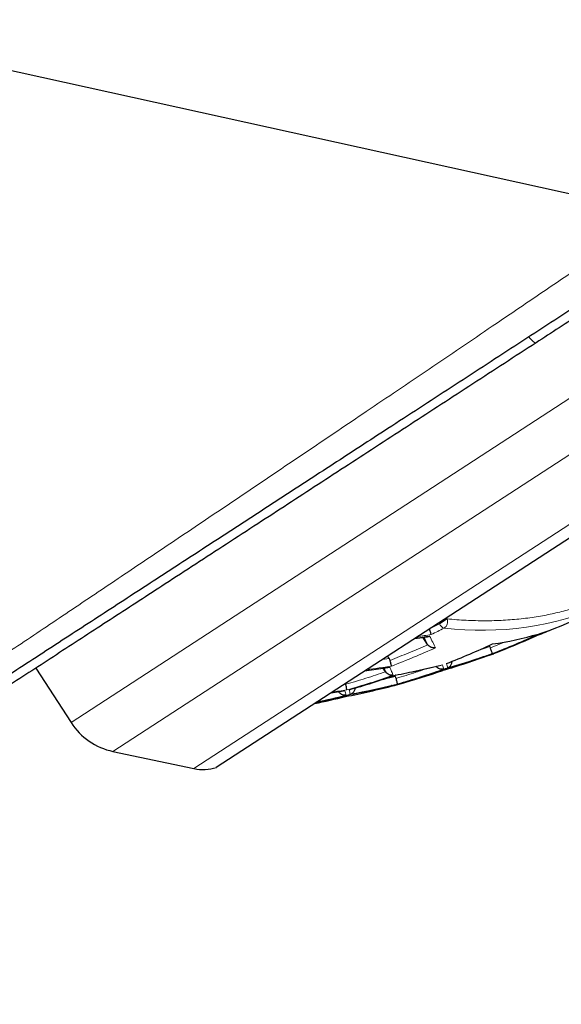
# Model space of a CAD drawing. Header units: millimetres. Extents: x 8 to 869, y 12 to 812.
# Tile 226 of 230: x 841 to 849, y 649 to 664. Entities that reach past the tile are written whole.
import ezdxf

# ---------------------------------------------------------------- set-up
doc = ezdxf.new("R2010")
doc.units = ezdxf.units.MM

msp = doc.modelspace()

# ---------------------------------------------------------------- linework, layer by layer
at = {"color": 252, "linetype": 'Continuous', "lineweight": 0}
for p, q in [((841.855, 653.691), (857.785, 664.046)), ((842.486, 653.257), (856.999, 662.691)), ((843.707, 652.998), (856.829, 661.528)), ((847.411, 655.181), (847.259, 655.104)), ((847.4, 655.197), (847.411, 655.181)), ((847.525, 655.255), (847.411, 655.181)), ((847.514, 655.271), (847.525, 655.255)), ((848.401, 654.908), (848.178, 654.816)), ((848.168, 654.836), (847.984, 654.775)), ((846.652, 654.659), (846.549, 654.644)), ((846.744, 654.386), (846.555, 654.342)), ((845.835, 654.15), (845.764, 654.134)), ((845.894, 654.159), (845.895, 654.151))]:
    msp.add_line(p, q, dxfattribs=at)
at = {"color": 7, "linetype": 'Continuous', "lineweight": 30}
for p, q in [((844.046, 653.017), (857.511, 661.77)), ((847.033, 654.959), (847.23, 654.986)), ((847.23, 654.869), (847.161, 654.977)), ((847.23, 654.869), (847.233, 654.865)), ((848.168, 654.836), (848.158, 654.852)), ((848.178, 654.816), (848.168, 654.836)), ((846.652, 654.659), (846.628, 654.696)), ((848.167, 654.707), (848.158, 654.705)), ((848.167, 654.706), (848.225, 654.727)), ((841.322, 654.511), (841.855, 653.691)), ((846.282, 654.47), (846.634, 654.52)), ((846.597, 654.458), (846.563, 654.51)), ((846.6, 654.454), (846.597, 654.458)), ((846.633, 654.522), (846.661, 654.526)), ((847.503, 654.504), (847.502, 654.505)), ((846.744, 654.386), (846.734, 654.402)), ((845.777, 654.142), (845.962, 654.168)), ((845.895, 654.151), (845.891, 654.158)), ((846.735, 654.251), (846.796, 654.268)), ((846.033, 654.108), (846.032, 654.109)), ((842.486, 653.257), (843.707, 652.998))]:
    msp.add_line(p, q, dxfattribs=at)
at = {"color": 7, "linetype": 'Continuous', "lineweight": 30, "flags": 128}
msp.add_lwpolyline([(808.939, 670.582), (809.569, 670.444), (811.062, 670.114), (817.035, 668.797), (829.792, 665.984), (850.645, 661.385)], dxfattribs=at)
at = {"color": 252, "linetype": 'Continuous', "lineweight": 0}
for centre, radius, start, end in [((848.046, 659.761), 4.679, 263.073, 293.5646), ((847.519, 655.226), 0.117, 202.8995, 251.1329), ((847.422, 655.21), 0.112, 301.8648, 23.5558), ((842.015, 665.806), 12.007, 296.0369, 297.0806), ((845.292, 667.674), 12.831, 277.8243, 278.8312), ((845.318, 667.692), 12.826, 277.8761, 278.8233), ((843.537, 666.64), 12.792, 291.4093, 294.7874), ((842.3, 666.022), 12.289, 290.918, 294.2628), ((844.138, 666.303), 12.269, 285.916, 289.2229), ((844.165, 666.319), 12.273, 285.9216, 289.2274), ((844.661, 667.268), 12.897, 277.2401, 278.9211), ((844.687, 667.288), 12.901, 277.2403, 278.9208), ((844.392, 666.768), 12.584, 280.7777, 284.0974), ((843.177, 666.632), 12.872, 286.2416, 289.4951), ((842.558, 666.325), 12.624, 285.8905, 289.2132), ((844.017, 666.846), 12.826, 277.8761, 278.8233), ((844.044, 666.863), 12.831, 277.8243, 278.8312), ((845.664, 654.058), 0.34, 7.8004, 19.5098), ((843.735, 666.389), 12.494, 280.5979, 283.945), ((845.728, 654.072), 0.339, 7.7673, 19.4898), ((843.763, 666.404), 12.5, 280.609, 283.9544), ((846.73, 654.266), 0.0157, 287.627, 350.0017), ((842.816, 666.67), 12.963, 282.2147, 284.2223)]:
    msp.add_arc(centre, radius, start, end, dxfattribs=at)
at = {"color": 7, "linetype": 'Continuous', "lineweight": 30}
for centre, radius, start, end in [((847.764, 658.743), 3.886, 287.4479, 294.8084), ((843.563, 666.654), 12.799, 291.415, 294.7915), ((844.12, 667.016), 12.921, 291.5034, 292.6759), ((847.643, 659.15), 4.311, 277.576, 286.9588), ((843.903, 665.943), 12.017, 291.109, 294.3425), ((842.953, 666.33), 12.603, 291.2296, 294.6603), ((843.779, 666.967), 13.02, 286.4432, 289.657), ((843.499, 665.951), 12.138, 285.794, 289.0655), ((843.202, 666.645), 12.88, 286.2528, 289.5041), ((842.584, 666.338), 12.636, 285.9085, 289.2276), ((843.419, 667.018), 13.189, 281.2605, 284.5248), ((846.73, 654.271), 0.0204, 259.649, 283.7969), ((846.792, 654.283), 0.0158, 287.8472, 349.9465), ((843.093, 666.028), 12.292, 281.4131, 283.6512), ((842.841, 666.688), 12.979, 282.0556, 284.2381), ((842.694, 654.236), 1, 213.0247, 258.0247), ((843.842, 653.634), 0.65, 258.0247, 288.3248)]:
    msp.add_arc(centre, radius, start, end, dxfattribs=at)
for points, knots in [([(853.335, 662.32), (853.237, 662.256), (853.042, 662.129), (852.747, 661.938), (852.451, 661.746), (852.155, 661.553), (851.859, 661.361), (851.563, 661.168), (851.266, 660.975), (850.951, 660.77), (850.618, 660.554), (850.267, 660.326), (849.916, 660.098), (849.566, 659.87), (849.216, 659.642), (848.983, 659.491), (848.867, 659.416)], [0, 0, 0, 0, 0.066033, 0.132066, 0.198245, 0.264424, 0.330454, 0.396485, 0.462641, 0.528799, 0.607131, 0.685472, 0.763802, 0.842531, 0.921273, 1, 1, 1, 1]), ([(850.963, 660.937), (850.802, 660.832), (850.479, 660.622), (849.996, 660.308), (849.513, 659.994), (849.03, 659.68), (848.548, 659.367), (848.067, 659.054), (847.587, 658.742), (847.108, 658.431), (846.652, 658.135), (846.219, 657.853), (845.808, 657.586), (845.4, 657.321), (844.993, 657.057), (844.589, 656.794), (844.188, 656.533), (843.79, 656.274), (843.392, 656.016), (842.996, 655.758), (842.601, 655.501), (842.21, 655.247), (841.818, 654.993), (841.427, 654.738), (841.036, 654.484), (840.65, 654.234), (840.271, 653.987), (839.897, 653.744), (839.53, 653.505), (839.169, 653.271), (838.815, 653.04), (838.468, 652.815), (838.132, 652.597), (837.809, 652.387), (837.497, 652.184), (837.194, 651.987), (836.917, 651.807), (836.665, 651.643), (836.437, 651.495), (836.203, 651.343), (835.964, 651.187), (835.722, 651.03), (835.49, 650.879), (835.269, 650.735), (835.068, 650.605), (834.888, 650.488), (834.725, 650.382), (834.571, 650.282), (834.425, 650.187), (834.289, 650.098), (834.162, 650.016), (834.045, 649.94), (833.939, 649.871), (833.842, 649.808), (833.754, 649.751), (833.675, 649.699), (833.606, 649.655), (833.548, 649.617), (833.499, 649.585), (833.46, 649.56), (833.432, 649.542), (833.415, 649.53), (833.413, 649.529), (833.412, 649.528)], [0, 0, 0, 0, 0.019352, 0.038707, 0.058059, 0.077494, 0.096932, 0.116367, 0.135878, 0.15539, 0.174901, 0.191885, 0.208872, 0.225859, 0.242843, 0.25984, 0.27684, 0.293839, 0.310835, 0.32811, 0.345389, 0.362667, 0.379942, 0.397795, 0.415654, 0.433512, 0.451365, 0.469163, 0.486973, 0.504789, 0.522603, 0.540411, 0.558207, 0.575339, 0.592477, 0.609615, 0.626746, 0.640726, 0.654708, 0.668688, 0.685036, 0.701394, 0.717756, 0.734113, 0.750459, 0.764362, 0.778276, 0.792194, 0.806112, 0.820024, 0.833926, 0.847527, 0.861133, 0.87474, 0.888341, 0.90213, 0.915926, 0.929721, 0.943511, 0.95763, 0.971756, 0.985881, 1, 1, 1, 1]), ([(848.867, 659.416), (848.708, 659.312), (848.389, 659.105), (847.914, 658.796), (847.442, 658.489), (846.971, 658.184), (846.504, 657.88), (846.04, 657.578), (845.58, 657.279), (845.124, 656.982), (844.663, 656.683), (844.2, 656.382), (843.735, 656.08), (843.295, 655.794), (842.881, 655.524), (842.491, 655.271), (842.107, 655.021), (841.728, 654.775), (841.355, 654.533), (840.989, 654.295), (840.629, 654.061), (840.277, 653.832), (839.955, 653.623), (839.663, 653.433), (839.399, 653.261), (839.14, 653.093), (838.889, 652.93), (838.645, 652.771), (838.409, 652.618), (838.178, 652.468), (837.955, 652.322), (837.738, 652.182), (837.528, 652.045), (837.326, 651.914), (837.129, 651.786), (836.937, 651.661), (836.752, 651.541), (836.577, 651.427), (836.421, 651.326), (836.284, 651.237), (836.164, 651.159), (836.051, 651.085), (835.945, 651.016), (835.847, 650.952), (835.756, 650.893), (835.673, 650.84), (835.597, 650.79), (835.529, 650.746), (835.468, 650.706), (835.416, 650.672), (835.374, 650.645), (835.342, 650.624), (835.318, 650.609), (835.304, 650.6), (835.298, 650.596), (835.299, 650.597), (835.3, 650.597)], [0, 0, 0, 0, 0.023797, 0.047597, 0.071394, 0.095192, 0.118993, 0.142791, 0.16659, 0.190392, 0.214191, 0.239215, 0.264243, 0.289267, 0.311016, 0.332768, 0.354516, 0.376267, 0.398021, 0.419772, 0.441525, 0.463282, 0.485035, 0.502364, 0.519698, 0.537032, 0.554361, 0.571431, 0.588506, 0.60558, 0.622649, 0.639723, 0.656803, 0.673883, 0.690956, 0.708804, 0.726661, 0.744517, 0.762365, 0.776864, 0.791368, 0.805872, 0.820371, 0.834873, 0.849381, 0.863889, 0.878391, 0.893603, 0.908822, 0.924041, 0.939253, 0.953758, 0.968269, 0.982781, 0.997286, 1, 1, 1, 1]), ([(847.286, 655.017), (847.284, 655.022), (847.282, 655.031), (847.275, 655.056), (847.267, 655.08), (847.262, 655.097), (847.259, 655.104)], [0, 0, 0, 0, 0.318242, 0.590276, 0.816986, 1, 1, 1, 1]), ([(847.23, 654.986), (847.23, 654.986), (847.241, 654.986), (847.252, 654.99), (847.262, 654.995)], [0, 0, 0, 0, 0.004859, 1, 1, 1, 1]), ([(848.856, 654.994), (848.856, 654.994), (848.857, 654.994), (848.856, 654.997), (848.856, 654.999), (848.855, 655.001), (848.855, 655.002)], [0, 0, 0, 0, 0.282593, 0.603673, 0.91363, 1, 1, 1, 1]), ([(847.349, 654.819), (847.337, 654.818), (847.317, 654.816), (847.284, 654.825), (847.256, 654.84), (847.24, 654.857), (847.233, 654.865)], [0, 0, 0, 0, 0.294072, 0.500698, 0.766963, 1, 1, 1, 1]), ([(848.207, 654.731), (848.207, 654.732), (848.206, 654.736), (848.2, 654.755), (848.192, 654.778), (848.185, 654.8), (848.18, 654.811), (848.178, 654.816)], [0, 0, 0, 0, 0.2809628, 0.5083152, 0.7617771, 0.8839641, 1, 1, 1, 1]), ([(848.225, 654.728), (848.226, 654.728), (848.231, 654.729), (848.234, 654.735), (848.236, 654.739)], [0, 0, 0, 0, 0.204753, 1, 1, 1, 1]), ([(846.666, 654.629), (846.664, 654.634), (846.661, 654.645), (846.655, 654.654), (846.652, 654.659)], [0, 0, 0, 0, 0.491752, 1, 1, 1, 1]), ([(846.687, 654.544), (846.686, 654.548), (846.685, 654.555), (846.68, 654.579), (846.673, 654.604), (846.668, 654.622), (846.666, 654.629)], [0, 0, 0, 0, 0.317581, 0.589315, 0.816185, 1, 1, 1, 1]), ([(847.502, 654.505), (847.612, 654.537), (847.833, 654.602), (848.05, 654.676), (848.158, 654.713)], [0, 0, 0, 0, 0.4998132, 1, 1, 1, 1]), ([(847.532, 654.517), (847.537, 654.519), (847.545, 654.522), (847.557, 654.529), (847.57, 654.54), (847.584, 654.556), (847.594, 654.576), (847.6, 654.597), (847.601, 654.61), (847.601, 654.617)], [0, 0, 0, 0, 0.124297, 0.214641, 0.342909, 0.528688, 0.700997, 0.860633, 1, 1, 1, 1]), ([(848.158, 654.705), (848.146, 654.701), (848.134, 654.697), (848.12, 654.699), (848.119, 654.7)], [0, 0, 0, 0, 0.919099, 1, 1, 1, 1]), ([(846.712, 654.405), (846.7, 654.404), (846.68, 654.402), (846.648, 654.411), (846.621, 654.427), (846.606, 654.445), (846.6, 654.454)], [0, 0, 0, 0, 0.294021, 0.500699, 0.766955, 1, 1, 1, 1]), ([(846.745, 654.406), (846.86, 654.429), (847.092, 654.474), (847.32, 654.53), (847.434, 654.558)], [0, 0, 0, 0, 0.499823, 1, 1, 1, 1]), ([(847.473, 654.498), (847.461, 654.496), (847.44, 654.492), (847.408, 654.5), (847.38, 654.515), (847.365, 654.533), (847.358, 654.542)], [0, 0, 0, 0, 0.293606, 0.500476, 0.766297, 1, 1, 1, 1]), ([(847.464, 654.479), (847.464, 654.479), (847.464, 654.479), (847.464, 654.481), (847.464, 654.484), (847.463, 654.489), (847.463, 654.49)], [0, 0, 0, 0, 0.253007, 0.487202, 0.767467, 1, 1, 1, 1]), ([(846.757, 654.358), (846.756, 654.362), (846.752, 654.372), (846.747, 654.381), (846.744, 654.386)], [0, 0, 0, 0, 0.491847, 1, 1, 1, 1]), ([(846.745, 654.406), (846.745, 654.405), (846.746, 654.404), (846.745, 654.406), (846.745, 654.406)], [0, 0, 0, 0, 0.8832465, 1, 1, 1, 1]), ([(846.777, 654.273), (846.777, 654.274), (846.777, 654.274), (846.777, 654.277), (846.776, 654.283), (846.774, 654.291), (846.771, 654.306), (846.765, 654.328), (846.76, 654.348), (846.757, 654.358)], [0, 0, 0, 0, 0.087946, 0.186198, 0.288593, 0.43301, 0.566751, 0.802491, 1, 1, 1, 1]), ([(846.001, 654.104), (845.989, 654.104), (845.966, 654.102), (845.935, 654.114), (845.911, 654.13), (845.9, 654.145), (845.895, 654.151)], [0, 0, 0, 0, 0.319515, 0.591911, 0.81815, 1, 1, 1, 1]), ([(845.998, 654.268), (845.997, 654.273), (845.995, 654.278), (845.993, 654.283), (845.993, 654.283)], [0, 0, 0, 0, 0.963374, 1, 1, 1, 1]), ([(846.014, 654.184), (846.014, 654.187), (846.013, 654.193), (846.01, 654.215), (846.004, 654.241), (846, 654.26), (845.998, 654.268)], [0, 0, 0, 0, 0.295625, 0.571931, 0.805978, 1, 1, 1, 1]), ([(846.032, 654.109), (846.149, 654.132), (846.382, 654.177), (846.612, 654.232), (846.727, 654.26)], [0, 0, 0, 0, 0.500054, 1, 1, 1, 1]), ([(846.064, 654.118), (846.069, 654.12), (846.078, 654.123), (846.09, 654.129), (846.104, 654.138), (846.118, 654.152), (846.131, 654.172), (846.139, 654.193), (846.141, 654.207), (846.141, 654.214)], [0, 0, 0, 0, 0.129334, 0.232559, 0.328637, 0.517185, 0.692402, 0.855262, 1, 1, 1, 1]), ([(846.727, 654.251), (846.715, 654.248), (846.7, 654.245), (846.686, 654.249), (846.683, 654.25)], [0, 0, 0, 0, 0.82117, 1, 1, 1, 1]), ([(845.994, 654.083), (845.994, 654.083), (845.995, 654.083), (845.995, 654.085), (845.994, 654.089), (845.994, 654.093), (845.993, 654.098), (845.993, 654.099)], [0, 0, 0, 0, 0.219848, 0.386771, 0.622495, 0.955861, 1, 1, 1, 1])]:
    msp.add_open_spline(points, degree=3, knots=knots, dxfattribs=at)
at = {"color": 252, "linetype": 'Continuous', "lineweight": 0}
for points, knots in [([(832.955, 649.445), (832.956, 649.446), (832.957, 649.447), (832.967, 649.453), (832.984, 649.464), (833.007, 649.48), (833.036, 649.499), (833.072, 649.523), (833.116, 649.552), (833.166, 649.586), (833.224, 649.624), (833.288, 649.667), (833.359, 649.714), (833.431, 649.762), (833.501, 649.808), (833.569, 649.854), (833.64, 649.901), (833.731, 649.961), (833.842, 650.036), (833.978, 650.126), (834.123, 650.222), (834.275, 650.324), (834.436, 650.431), (834.606, 650.544), (834.783, 650.662), (834.969, 650.786), (835.163, 650.915), (835.365, 651.05), (835.576, 651.19), (835.814, 651.349), (836.08, 651.526), (836.377, 651.724), (836.685, 651.93), (837.004, 652.143), (837.333, 652.362), (837.671, 652.588), (838.02, 652.82), (838.378, 653.06), (838.744, 653.304), (839.119, 653.554), (839.501, 653.81), (839.881, 654.064), (840.258, 654.316), (840.629, 654.564), (841.006, 654.817), (841.388, 655.072), (841.775, 655.332), (842.167, 655.595), (842.563, 655.86), (842.964, 656.129), (843.369, 656.402), (843.779, 656.677), (844.192, 656.954), (844.608, 657.235), (845.028, 657.518), (845.452, 657.803), (845.878, 658.09), (846.32, 658.389), (846.778, 658.698), (847.253, 659.019), (847.729, 659.341), (848.15, 659.626), (848.516, 659.874), (848.825, 660.084), (849.135, 660.294), (849.446, 660.505), (849.757, 660.716), (850.068, 660.928), (850.38, 661.141), (850.589, 661.282), (850.693, 661.353)], [0, 0, 0, 0, 0.0107858, 0.0215731, 0.0323589, 0.0431992, 0.054041, 0.0648813, 0.076095, 0.0873103, 0.098524, 0.1097958, 0.1210692, 0.132341, 0.1409905, 0.1496401, 0.1583008, 0.1669616, 0.1807201, 0.1944892, 0.208159, 0.2218289, 0.235537, 0.2492452, 0.2630424, 0.2768397, 0.2906727, 0.3045057, 0.3185581, 0.332619, 0.3504012, 0.3681991, 0.3861277, 0.4040564, 0.4220434, 0.4400305, 0.4582278, 0.4764251, 0.4946738, 0.5129226, 0.5312921, 0.5496734, 0.5666666, 0.5836598, 0.6006867, 0.6177136, 0.6348328, 0.6519521, 0.6691019, 0.6862517, 0.7035184, 0.7207852, 0.7380804, 0.7553756, 0.7727617, 0.7901478, 0.8075607, 0.8249736, 0.8440565, 0.8631395, 0.882256, 0.9013725, 0.9136792, 0.925986, 0.9383014, 0.9506167, 0.9629582, 0.9752997, 0.9876498, 1, 1, 1, 1]), ([(848.867, 659.416), (848.864, 659.415), (848.859, 659.413), (848.846, 659.419), (848.829, 659.43), (848.809, 659.448), (848.786, 659.472), (848.769, 659.491), (848.76, 659.503), (848.759, 659.504)], [0, 0, 0, 0, 0.163641, 0.327281, 0.490922, 0.654563, 0.818204, 0.981844, 1, 1, 1, 1]), ([(851.19, 656.543), (851.144, 656.493), (851.052, 656.39), (850.903, 656.246), (850.745, 656.109), (850.581, 655.981), (850.404, 655.859), (850.215, 655.745), (850.014, 655.639), (849.806, 655.545), (849.59, 655.463), (849.368, 655.393), (849.139, 655.335), (848.897, 655.288), (848.643, 655.253), (848.374, 655.231), (848.098, 655.224), (847.815, 655.23), (847.622, 655.246), (847.525, 655.255)], [0, 0, 0, 0, 0.051304, 0.105371, 0.159448, 0.213574, 0.267789, 0.326962, 0.386021, 0.445016, 0.503998, 0.563018, 0.622126, 0.680577, 0.74449, 0.808325, 0.872146, 0.936016, 1, 1, 1, 1]), ([(847.177, 654.979), (847.183, 654.966), (847.203, 654.927), (847.219, 654.893), (847.23, 654.869)], [0, 0, 0, 0, 0.318399, 1, 1, 1, 1]), ([(847.262, 654.995), (847.278, 654.964), (847.31, 654.901), (847.336, 654.846), (847.349, 654.819)], [0, 0, 0, 0, 0.4996, 1, 1, 1, 1]), ([(847.532, 654.517), (847.531, 654.526), (847.528, 654.543), (847.521, 654.569), (847.517, 654.582)], [0, 0, 0, 0, 0.500242, 1, 1, 1, 1]), ([(848.178, 654.718), (848.176, 654.713), (848.173, 654.707), (848.168, 654.707), (848.167, 654.707)], [0, 0, 0, 0, 0.792516, 1, 1, 1, 1]), ([(846.575, 654.512), (846.577, 654.509), (846.586, 654.487), (846.594, 654.469), (846.6, 654.454)], [0, 0, 0, 0, 0.1477995, 1, 1, 1, 1]), ([(846.661, 654.526), (846.67, 654.504), (846.69, 654.459), (846.705, 654.423), (846.712, 654.405)], [0, 0, 0, 0, 0.4996653, 1, 1, 1, 1]), ([(847.244, 654.513), (847.181, 654.492), (847.02, 654.437), (846.857, 654.388), (846.757, 654.358)], [0, 0, 0, 0, 0.387208, 1, 1, 1, 1]), ([(847.457, 654.563), (847.461, 654.55), (847.468, 654.524), (847.471, 654.507), (847.473, 654.498)], [0, 0, 0, 0, 0.4997564, 1, 1, 1, 1])]:
    msp.add_open_spline(points, degree=3, knots=knots, dxfattribs=at)
for points in [[(847.233, 654.865), (847.139, 654.824), (846.952, 654.742), (846.761, 654.667), (846.666, 654.629)], [(846.597, 654.458), (846.498, 654.424), (846.299, 654.357), (846.098, 654.298), (845.998, 654.268)]]:
    msp.add_open_spline(points, degree=3, dxfattribs=at)

doc.saveas('drawing.dxf')
